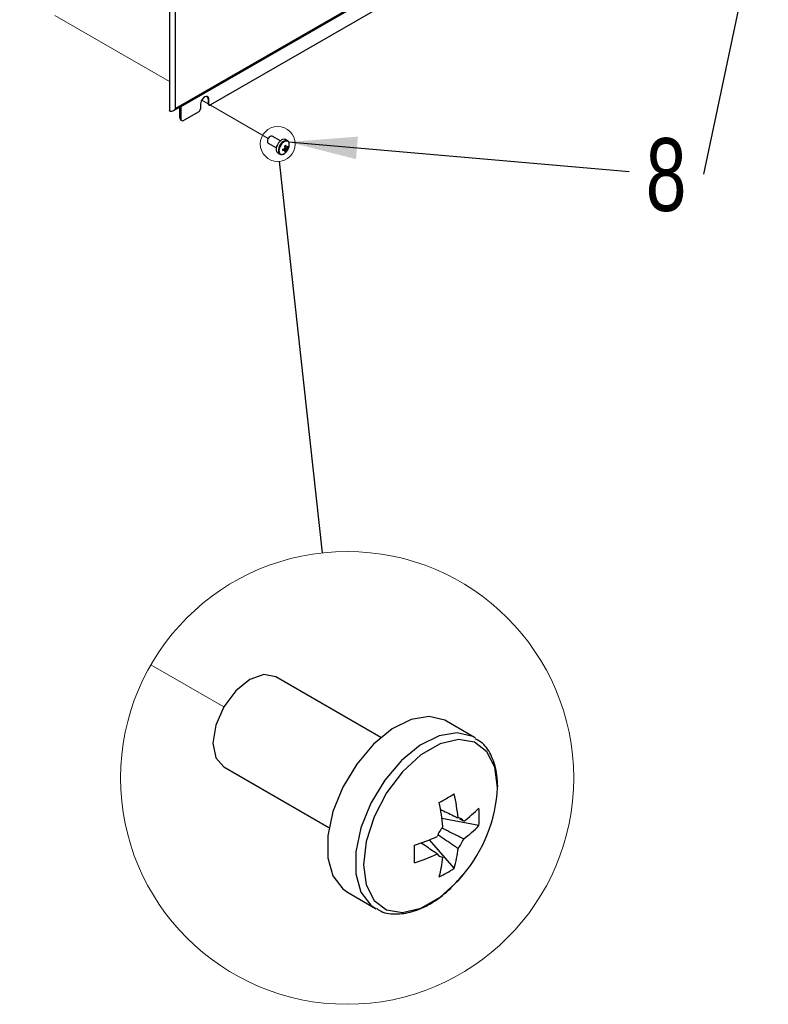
# Model space of a CAD drawing. Header units: millimetres. Extents: x 16 to 503, y 3 to 290.
# Tile 52 of 172: x 125 to 161, y 53 to 101. Entities that reach past the tile are written whole.
import ezdxf

# ---------------------------------------------------------------- set-up
doc = ezdxf.new("R2010")
doc.units = ezdxf.units.MM
doc.linetypes.add('PHANTOM', pattern=[12.7, 6.35, -1.27, 1.27, -1.27, 1.27, -1.27])
doc.layers.add('BOARDER', color=7, linetype='Continuous', lineweight=25)
doc.styles.add('SLDTEXTSTYLE0', font='TXT', dxfattribs={"width": 0.75})
doc.dimstyles.new('SLDDIMSTYLE0', dxfattribs={"dimtxt": 0.18, "dimasz": 3.302, "dimexe": 0, "dimexo": 0.0625, "dimgap": 0, "dimtad": 0, "dimtih": 1, "dimtoh": 1, "dimdec": 0, "dimrnd": 1e-09, "dimzin": 0, "dimdsep": 46, "dimtxsty": 'Standard', "dimsah": 1, "dimcen": 0.09, "dimadec": 0, "dimazin": 0, "dimtfac": 3.302, "dimtdec": 0, "dimtofl": 0, "dimtmove": 0, "dimatfit": 3, "dimfxl": 0, "dimfrac": 2, "dimtolj": 1, "dimtzin": 0, "dimarcsym": 0})
doc.dimstyles.new('SLDDIMSTYLE1', dxfattribs={"dimtxt": 0.18, "dimasz": 3.302, "dimexe": 0, "dimexo": 0.0625, "dimgap": 0, "dimtad": 0, "dimtih": 1, "dimtoh": 1, "dimdec": 0, "dimrnd": 1e-09, "dimzin": 0, "dimdsep": 46, "dimtxsty": 'Standard', "dimblk1": 'NONE', "dimblk2": 'NONE', "dimsah": 1, "dimcen": 0.09, "dimadec": 0, "dimazin": 0, "dimtfac": 3.302, "dimtdec": 0, "dimtofl": 0, "dimtmove": 0, "dimatfit": 3, "dimldrblk": 'NONE', "dimfxl": 0, "dimfrac": 2, "dimtolj": 1, "dimtzin": 0, "dimarcsym": 0})

# ---------------------------------------------------------------- blocks, each defined once
blk = doc.blocks.new('SW_NOTE_0_5')
at = {"layer": 'BOARDER', "color": 0, "insert": (-1.792, 1.724), "char_height": 3.5, "attachment_point": 2, "style": 'SLDTEXTSTYLE0'}
blk.add_mtext('8', dxfattribs=at)
blk = doc.blocks.new('_None')

msp = doc.modelspace()

# ---------------------------------------------------------------- linework, layer by layer
at = {"color": 7, "linetype": 'Continuous', "lineweight": 25}
for p, q in [((132.663, 135.371), (132.663, 96.171)), ((132.965, 96.261), (132.965, 135.18)), ((160.117, 111.894), (132.939, 96.205)), ((160.112, 111.933), (132.965, 96.261)), ((159.879, 111.736), (133.209, 96.34)), ((159.923, 111.782), (133.222, 96.368)), ((157.575, 109.671), (134.648, 96.436)), ((134.523, 96.728), (134.567, 96.703)), ((134.523, 96.728), (134.523, 96.508)), ((134.567, 96.483), (134.567, 96.703)), ((132.939, 96.205), (132.875, 96.168)), ((132.923, 96.196), (133.222, 96.368)), ((132.965, 96.261), (132.965, 96.261)), ((133.166, 95.819), (133.166, 96.336)), ((133.209, 96.34), (133.209, 95.794)), ((134.077, 96.106), (133.373, 95.7)), ((134.159, 96.468), (134.159, 96.248)), ((134.523, 96.508), (134.567, 96.483)), ((134.547, 96.456), (134.59, 96.43)), ((133.166, 95.819), (133.209, 95.794)), ((133.214, 95.713), (133.257, 95.688)), ((137.995, 94.71), (137.606, 94.935)), ((138.34, 94.711), (138.237, 94.771)), ((138.344, 94.708), (138.34, 94.711)), ((137.414, 94.602), (137.803, 94.377)), ((138.266, 94.227), (138.175, 94.332)), ((138.357, 94.385), (138.22, 94.411)), ((138.301, 94.401), (138.286, 94.408)), ((137.871, 94.138), (137.975, 94.078)), ((142.829, 66.028), (137.778, 68.944)), ((147.321, 66.032), (145.974, 66.81)), ((147.372, 66.002), (147.321, 66.032)), ((135.278, 64.613), (140.329, 61.697)), ((147.535, 61.791), (145.758, 62.134)), ((146.804, 62.002), (146.612, 62.096)), ((146.351, 59.741), (145.165, 61.108)), ((141.224, 58.583), (142.572, 57.805))]:
    msp.add_line(p, q, dxfattribs=at)
at = {"color": 7, "linetype": 'PHANTOM', "lineweight": 18}
for p, q in [((132.663, 97.567), (106.856, 112.465)), ((137.414, 94.824), (134.218, 96.669)), ((135.278, 67.5), (131.776, 69.522))]:
    msp.add_line(p, q, dxfattribs=at)
at = {"color": 7, "linetype": 'Continuous', "lineweight": 25, "flags": 128}
for points in [[(134.567, 96.703), (134.557, 96.77), (134.528, 96.819), (134.482, 96.845), (134.426, 96.846), (134.363, 96.821), (134.3, 96.773), (134.243, 96.707), (134.198, 96.628), (134.169, 96.546), (134.159, 96.468)], [(132.875, 96.168), (132.856, 96.157), (132.844, 96.15), (132.839, 96.147), (132.842, 96.149), (132.852, 96.154), (132.869, 96.165), (132.893, 96.179), (132.923, 96.196)], [(137.606, 94.935), (137.562, 94.943), (137.51, 94.925), (137.458, 94.883), (137.414, 94.824), (137.384, 94.756), (137.374, 94.69), (137.384, 94.636), (137.414, 94.602), (137.414, 94.602)], [(138.237, 94.771), (138.23, 94.774), (138.173, 94.788), (138.107, 94.777), (138.036, 94.742), (137.968, 94.685), (137.905, 94.612), (137.854, 94.527), (137.817, 94.436), (137.798, 94.347), (137.798, 94.266), (137.817, 94.199), (137.854, 94.15), (137.871, 94.138)], [(138.34, 94.711), (138.334, 94.714), (138.277, 94.728), (138.21, 94.717), (138.14, 94.682), (138.071, 94.626), (138.009, 94.552), (137.957, 94.467), (137.921, 94.376), (137.902, 94.287), (137.902, 94.206), (137.921, 94.139), (137.957, 94.09), (137.977, 94.077)], [(138.426, 94.526), (138.416, 94.601), (138.386, 94.658), (138.34, 94.693), (138.281, 94.703), (138.213, 94.686), (138.143, 94.646), (138.075, 94.584), (138.016, 94.505), (137.969, 94.417), (137.94, 94.326), (137.93, 94.24), (137.94, 94.165), (137.969, 94.108), (138.016, 94.073), (138.075, 94.063), (138.143, 94.079), (138.213, 94.12), (138.281, 94.182), (138.298, 94.202)], [(137.778, 68.944), (137.204, 69.055), (136.528, 68.82), (135.851, 68.274), (135.278, 67.5), (134.895, 66.617), (134.76, 65.758), (134.895, 65.055), (135.278, 64.613), (135.278, 64.613)], [(145.974, 66.81), (145.891, 66.854), (145.144, 67.032), (144.282, 66.888), (143.37, 66.434), (142.474, 65.702), (141.662, 64.747), (140.993, 63.64), (140.518, 62.463), (140.271, 61.304), (140.271, 60.247), (140.518, 59.373), (140.993, 58.745), (141.224, 58.583)], [(147.321, 66.032), (147.239, 66.077), (146.492, 66.254), (145.63, 66.11), (144.717, 65.656), (143.822, 64.924), (143.01, 63.969), (142.341, 62.862), (141.866, 61.685), (141.619, 60.526), (141.619, 59.469), (141.866, 58.595), (142.341, 57.967), (142.603, 57.787)], [(148.43, 63.627), (148.299, 64.6), (147.918, 65.344), (147.318, 65.797), (146.546, 65.924), (145.667, 65.715), (144.749, 65.185), (143.87, 64.379), (143.098, 63.361), (142.498, 62.214), (142.117, 61.031), (141.986, 59.908), (142.117, 58.935), (142.498, 58.191), (143.098, 57.738), (143.87, 57.611), (144.749, 57.82), (145.667, 58.35), (146.546, 59.156), (146.772, 59.417)]]:
    msp.add_lwpolyline(points, dxfattribs=at)
at = {"color": 7, "linetype": 'Continuous', "lineweight": 18}
for centre, radius in [((137.87, 94.561), 0.837), ((141.203, 64.082), 10.884)]:
    msp.add_circle(centre, radius, dxfattribs=at)
at = {"color": 7, "linetype": 'Continuous', "lineweight": 25}
for centre, radius, start, end in [((134.374, 96.742), 0.15, 354.5464, 42.9967), ((132.903, 96.255), 0.0619, 305.698, 5.6204), ((133.24, 96.343), 0.031, 125.698, 185.6204), ((133.981, 96.256), 0.177, 302.6055, 357.3945), ((134.58, 96.502), 0.0569, 173.7012, 234.9867), ((134.616, 96.475), 0.0504, 170.786, 309.2033), ((133.279, 95.807), 0.114, 173.7012, 234.9867), ((133.309, 95.778), 0.101, 170.786, 309.2033), ((137.89, 95.028), 0.751, 287.6977, 294.5644), ((136.85, 94.279), 1.269, 358.5397, 1.4603), ((137.89, 94.963), 0.751, 287.6977, 294.5644), ((138.33, 94.295), 0.136, 141.1423, 158.8577), ((138.226, 94.295), 0.0277, 214.0284, 265.9608), ((137.603, 95.585), 1.269, 298.5372, 301.4574), ((137.476, 94.309), 0.751, 5.433, 12.3), ((137.804, 94.309), 0.422, 344.1794, 354.2752), ((138.026, 94.578), 0.425, 295.637, 304.3576), ((137.532, 94.342), 0.751, 5.433, 12.3), ((137.86, 94.342), 0.422, 344.1794, 354.2752), ((138.278, 94.385), 0.0277, 34.0284, 85.9608), ((138.173, 94.385), 0.136, 321.1423, 338.8577), ((137.884, 94.552), 0.542, 319.7787, 357.2282), ((138.054, 94.743), 0.422, 305.7222, 315.8186), ((138.054, 94.678), 0.422, 305.7222, 315.8186), ((137.933, 94.417), 0.425, 355.64, 4.36), ((141.391, 63.968), 7.047, 319.7769, 357.2292), ((137.813, 77.264), 16.354, 298.5244, 301.4711), ((136.804, 61.234), 9.771, 5.4344, 12.2981), ((136.071, 60.813), 9.777, 5.4363, 12.2962), ((143.61, 66.445), 5.473, 305.7157, 315.8272), ((142.021, 62.211), 5.53, 355.6386, 4.3614), ((146.506, 61.801), 0.36, 34.0177, 85.9551), ((147.185, 60.626), 1.774, 141.1516, 158.856), ((143.61, 65.604), 5.473, 305.7157, 315.8272), ((141.468, 70.152), 9.77, 287.7014, 294.5656), ((145.149, 61.801), 1.775, 321.1522, 338.8499), ((127.969, 60.424), 16.475, 358.5374, 1.4626), ((141.079, 61.235), 5.48, 344.1773, 354.2763), ((141.468, 69.311), 9.77, 287.7014, 294.5656), ((145.829, 60.627), 0.36, 214.0094, 265.9581), ((140.348, 60.815), 5.482, 344.1797, 354.2739), ((143.231, 64.304), 5.528, 295.6354, 304.3601)]:
    msp.add_arc(centre, radius, start, end, dxfattribs=at)
for points, knots in [([(132.91, 96.198), (132.888, 96.181), (132.845, 96.147), (132.773, 96.125), (132.714, 96.125), (132.677, 96.14), (132.661, 96.157), (132.664, 96.169), (132.664, 96.171)], [0, 0, 0, 0, 0.216317, 0.430259, 0.621101, 0.797024, 0.963567, 1, 1, 1, 1]), ([(132.91, 96.198), (132.917, 96.205), (132.931, 96.219), (132.949, 96.24), (132.96, 96.254), (132.965, 96.261)], [0, 0, 0, 0, 0.370902, 0.684068, 1, 1, 1, 1]), ([(138.426, 94.529), (138.426, 94.543), (138.424, 94.584), (138.407, 94.639), (138.378, 94.686), (138.352, 94.7), (138.343, 94.705)], [0, 0, 0, 0, 0.181942, 0.528808, 0.834315, 1, 1, 1, 1]), ([(138.203, 94.28), (138.197, 94.283), (138.177, 94.297), (138.157, 94.311), (138.142, 94.321)], [0, 0, 0, 0, 0.2569896, 1, 1, 1, 1]), ([(138.28, 94.3), (138.274, 94.304), (138.25, 94.32), (138.226, 94.336), (138.207, 94.349)], [0, 0, 0, 0, 0.2337, 1, 1, 1, 1]), ([(138.214, 94.445), (138.23, 94.437), (138.252, 94.426), (138.274, 94.416), (138.28, 94.413)], [0, 0, 0, 0, 0.742962, 1, 1, 1, 1]), ([(138.219, 94.376), (138.24, 94.366), (138.267, 94.352), (138.295, 94.339), (138.301, 94.336)], [0, 0, 0, 0, 0.7752315, 1, 1, 1, 1]), ([(137.979, 94.078), (137.982, 94.076), (138.001, 94.061), (138.047, 94.055), (138.111, 94.063), (138.178, 94.093), (138.243, 94.14), (138.28, 94.183), (138.297, 94.203)], [0, 0, 0, 0, 0.0377, 0.228163, 0.418716, 0.617678, 0.822988, 1, 1, 1, 1]), ([(148.437, 63.674), (148.431, 63.853), (148.414, 64.348), (148.205, 65.073), (147.823, 65.705), (147.476, 65.896), (147.357, 65.961)], [0, 0, 0, 0, 0.202225, 0.557781, 0.847506, 1, 1, 1, 1]), ([(145.673, 62.573), (145.886, 62.471), (146.172, 62.334), (146.458, 62.195), (146.531, 62.16)], [0, 0, 0, 0, 0.7427447, 1, 1, 1, 1]), ([(145.742, 61.681), (146.016, 61.547), (146.371, 61.374), (146.725, 61.2), (146.804, 61.161)], [0, 0, 0, 0, 0.775427, 1, 1, 1, 1]), ([(146.531, 60.688), (146.458, 60.737), (146.143, 60.949), (145.828, 61.161), (145.587, 61.323)], [0, 0, 0, 0, 0.233532, 1, 1, 1, 1]), ([(145.53, 60.425), (145.463, 60.471), (145.2, 60.65), (144.937, 60.829), (144.743, 60.962)], [0, 0, 0, 0, 0.257246, 1, 1, 1, 1]), ([(142.623, 57.806), (142.664, 57.775), (142.91, 57.582), (143.535, 57.511), (144.38, 57.619), (145.261, 58.03), (146.084, 58.638), (146.542, 59.169), (146.762, 59.425)], [0, 0, 0, 0, 0.031718, 0.193948, 0.366427, 0.564384, 0.790055, 1, 1, 1, 1])]:
    msp.add_open_spline(points, degree=3, knots=knots, dxfattribs=at)

# ---------------------------------------------------------------- block references
at = {"layer": 'BOARDER'}
msp.add_blockref('SW_NOTE_0_5', (158.318, 93.116), dxfattribs=at)

# ---------------------------------------------------------------- leaders
at = {"color": 7, "linetype": 'Continuous', "lineweight": 18, "has_arrowhead": 0}
msp.add_leader([(140.02, 74.9), (137.961, 93.728)], dimstyle='SLDDIMSTYLE1', dxfattribs=at)
at = {"layer": 'BOARDER'}
for points in [[(161.436, 107.881), (158.318, 93.116)], [(138.386, 94.659), (154.751, 93.232)]]:
    msp.add_leader(points, dimstyle='SLDDIMSTYLE0', dxfattribs=at)

doc.saveas('drawing.dxf')
